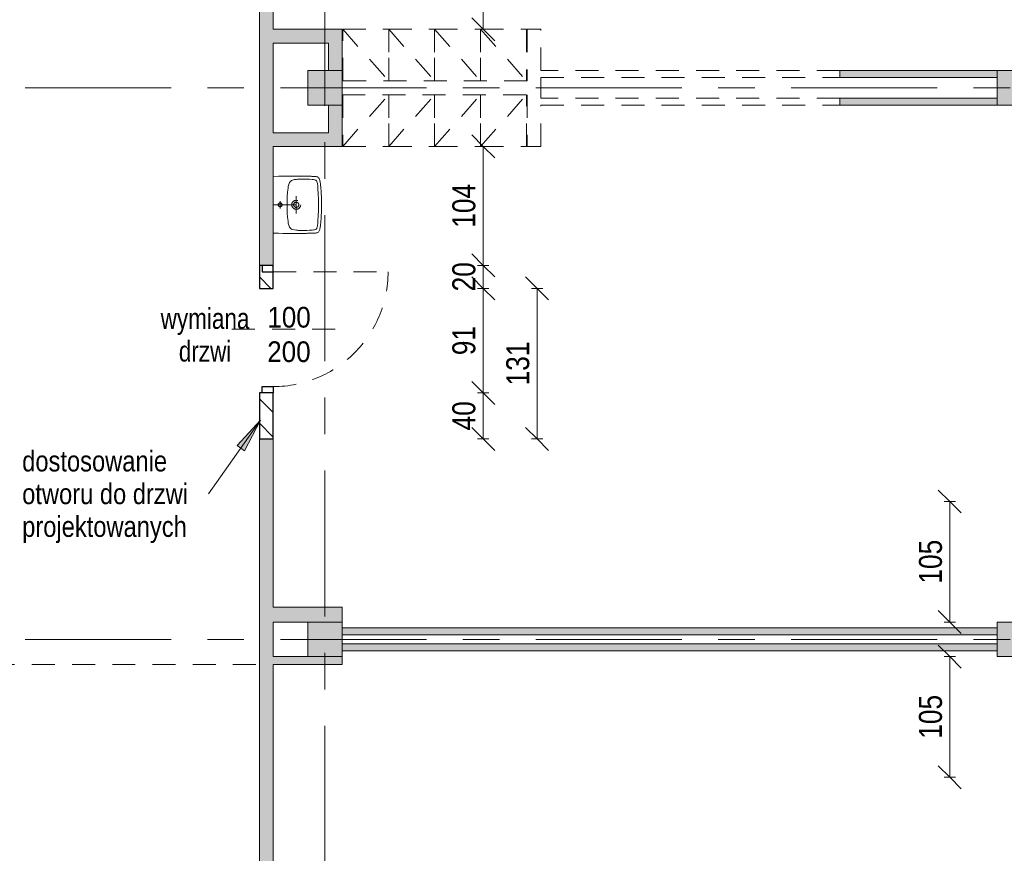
# Model space of a CAD drawing. Header units: centimetres. Extents: x -1403 to 22166, y -8842 to 3590.
# Tile 21 of 25: x 322 to 1179, y 1662 to 2388. Entities that reach past the tile are written whole.
import ezdxf

# ---------------------------------------------------------------- set-up
doc = ezdxf.new("R2010")
doc.units = ezdxf.units.CM
doc.linetypes.add('Oś', pattern=[222.25, 127, -31.75, 31.75, -31.75])
doc.linetypes.add('Wyburzenia', pattern=[35, 20, -15])
for name, color, linetype, lineweight in [('A-ANNO-DIMS', 211, 'Continuous', 13), ('A-ANNO-DIMS-100', 211, 'Continuous', 13), ('A-ANNO-NOTE', 131, 'Wyburzenia', 9), ('A-AREA', 32, 'Continuous', 13), ('A-DETL', 90, 'Continuous', 25), ('A-DETL-GENF', 92, 'Continuous', 9), ('A-DETL-MEDM', 33, 'Wyburzenia', 9), ('A-DOOR', 31, 'Wyburzenia', 9), ('A-DOOR-IDEN', 31, 'Continuous', 13), ('A-WALL', 113, 'Continuous', 13), ('A-WALL-PATT', 111, 'Continuous', 13), ('G-ANNO-TEXT', 231, 'Continuous', 13), ('P-SANR-FIXT', 6, 'Wyburzenia', 9), ('Q-SPCQ', 91, 'Wyburzenia', 9), ('S-COLS', 52, 'Continuous', 13), ('S-GRID', 1, 'Continuous', 13)]:
    doc.layers.add(name, color=color, linetype=linetype, lineweight=lineweight)
doc.styles.add('Arial', font='arial.ttf', dxfattribs={"width": 0.9, "height": 18})
doc.styles.add('Arial Narrow_3', font='ARIALN.TTF', dxfattribs={"height": 20})
doc.styles.add('Arial Narrow_4', font='ARIALN.TTF', dxfattribs={"height": 18})
doc.styles.add('Arial Narrow_5', font='ARIALN.TTF', dxfattribs={"width": 0.95, "height": 0.18})
doc.dimstyles.new('Diagonal_1_100__0__wewnętrzne', dxfattribs={"dimscale": 30.48, "dimtxt": 20.468619, "dimasz": 0.656168, "dimexe": 0.164042, "dimexo": 0.0625, "dimgap": 0.032808, "dimtad": 1, "dimdec": 0, "dimdsep": 46, "dimtxsty": 'Arial Narrow_3', "dimblk1": 'OBLIQUE', "dimblk2": 'OBLIQUE', "dimsah": 1, "dimcen": 0.09, "dimazin": 0, "dimtfac": 1, "dimtdec": 4, "dimtix": 1, "dimtmove": 0, "dimatfit": 3, "dimfxl": 0.164042, "dimfxlon": 1, "dimtvp": 1, "dimtolj": 1, "dimtzin": 0, "dimarcsym": 2})
pattern_1 = [(315, (0, 0), (10.6066, 10.6066), [])]

# ---------------------------------------------------------------- blocks, each defined once
blk = doc.blocks.new('M_Concrete-Square-Column - 300 x 300mm-1795930-6_piętro IV __13_80 m_ - wyburzenia i zamurowania')
at = {"layer": 'S-COLS', "lineweight": 9}
blk.add_hatch(color=254, dxfattribs=at).paths.add_polyline_path([(-11.73, -15), (15, -15), (15, 15), (-15, 15), (-15, -15)], flags=0)
for p, q in [((15, 15), (-15, 15)), ((-15, 15), (-15, -15)), ((15, -15), (15, 15)), ((-15, -15), (15, -15))]:
    blk.add_line(p, q, dxfattribs=at)
blk = doc.blocks.new('M_Concrete-Square-Column - 300 x 300mm-1795932-6_piętro IV __13_80 m_ - wyburzenia i zamurowania')
at = {"layer": 'S-COLS', "lineweight": 9}
blk.add_hatch(color=254, dxfattribs=at).paths.add_polyline_path([(-15, 15), (-15, -15), (15, -15), (15, 15), (-9.5, 15)], flags=0)
for p, q in [((-15, 15), (15, 15)), ((-15, -15), (-15, 15)), ((15, 15), (15, -15)), ((15, -15), (-15, -15))]:
    blk.add_line(p, q, dxfattribs=at)
blk = doc.blocks.new('M_Concrete-Square-Column - 300 x 300mm-1795931-6_piętro IV __13_80 m_ - wyburzenia i zamurowania')
at = {"layer": 'S-COLS', "lineweight": 9}
blk.add_hatch(color=254, dxfattribs=at).paths.add_polyline_path([(-15, -15), (15, -15), (15, 15), (-15, 15), (-15, 7.14)], flags=0)
for p, q in [((15, 15), (-15, 15)), ((-15, 15), (-15, -15)), ((15, -15), (15, 15)), ((-15, -15), (15, -15))]:
    blk.add_line(p, q, dxfattribs=at)
blk = doc.blocks.new('DRZWI 1S - automatyczna etykieta - Drzwi 100-2252163-6_piętro IV __13_80 m_ - wyburzenia i zamurowania')
at = {"layer": 'A-DETL-GENF', "color": 20, "linetype": 'Wyburzenia'}
for p, q in [((-55.5, 3.5), (-50, 3.5)), ((-55.5, -6), (-55.5, 3.5)), ((-50, 3.5), (-50, -6)), ((50, 3.5), (55.5, 3.5)), ((50, -6), (50, 3.5)), ((55.5, 3.5), (55.5, -6)), ((-50, -6), (-55.5, -6)), ((55.5, -6), (50, -6))]:
    blk.add_line(p, q, dxfattribs=at)
at = {"layer": 'A-DETL-MEDM', "color": 10, "lineweight": 25}
for p, q in [((-55.5, -6), (-55.5, 3.5)), ((-55.5, 3.5), (-50, 3.5)), ((-50, 3.5), (-50, -6)), ((50, 3.5), (50, -6)), ((55.5, 3.5), (50, 3.5)), ((55.5, -6), (55.5, 3.5)), ((-50, -6), (-55.5, -6)), ((50, -6), (55.5, -6))]:
    blk.add_line(p, q, dxfattribs=at)
at = {"layer": 'A-DOOR', "color": 1, "lineweight": 13}
blk.add_line((50, -6), (50, -106), dxfattribs=at)
blk.add_arc((50, -6), 100, 180, 270, dxfattribs=at)
blk = doc.blocks.new('Szafa1 - 45 cm-1791407-6_piętro IV __13_80 m_ - wyburzenia i zamurowania')
at = {"layer": 'Q-SPCQ', "color": 20}
for p, q in [((-7.5, 51), (32.5, 6)), ((-7.5, 6), (-7.5, 51)), ((-7.5, 51), (32.5, 51)), ((32.5, 51), (32.5, 6))]:
    blk.add_line(p, q, dxfattribs=at)
blk = doc.blocks.new('Szafa1 - 45 cm-1791408-6_piętro IV __13_80 m_ - wyburzenia i zamurowania')
at = {"layer": 'Q-SPCQ', "color": 20}
for p, q in [((-7.5, -51), (32.5, -6)), ((-7.5, -6), (-7.5, -51)), ((32.5, -51), (32.5, -6)), ((-7.5, -51), (32.5, -51))]:
    blk.add_line(p, q, dxfattribs=at)
blk = doc.blocks.new('Umywalka koło Nova Pro - Pro 50-1205816-6_piętro IV __13_80 m_ - wyburzenia i zamurowania')
at = {"layer": 'P-SANR-FIXT', "color": 20}
for p, q in [((-12.08, 42.81), (-12, 43.37)), ((-12, 43.37), (-11.92, 43.87)), ((-11.92, 43.87), (-11.82, 44.38)), ((-11.82, 44.38), (-11.71, 44.67)), ((-11.6, 44.96), (-11.79, 44.38)), ((-11.71, 44.67), (-11.6, 44.96)), ((-11.6, 44.96), (-11.26, 45.47)), ((-11.26, 45.47), (-11.6, 44.96)), ((-11.26, 45.47), (-10.8, 45.84)), ((-10.8, 45.84), (-11.26, 45.47)), ((-10.8, 45.84), (-10.24, 46.11)), ((-10.24, 46.11), (-10.8, 45.84)), ((-10.24, 46.11), (-9.61, 46.32)), ((-9.61, 46.32), (-10.24, 46.11)), ((-9.61, 46.32), (-8.94, 46.51)), ((-8.94, 46.51), (-9.61, 46.32)), ((-9.05, 42.59), (-8.86, 43.1)), ((-8.94, 46.51), (-8.25, 46.64)), ((-8.25, 46.64), (-8.94, 46.51)), ((-8.86, 43.1), (-8.7, 43.34)), ((-8.7, 43.34), (-8.51, 43.55)), ((-8.51, 43.55), (-8.03, 43.85)), ((-8.25, 46.64), (-7.5, 46.8)), ((-7.5, 46.8), (-8.25, 46.64)), ((-8.03, 43.85), (-7.53, 44.06)), ((-7.53, 44.06), (-6.97, 44.22)), ((-7.5, 46.8), (-6.73, 46.91)), ((-6.73, 46.91), (-7.5, 46.8)), ((-6.97, 44.22), (-5.88, 44.43)), ((-6.73, 46.91), (-5.93, 47.04)), ((-5.93, 47.04), (-6.73, 46.91)), ((-5.93, 47.04), (-5.1, 47.15)), ((-5.1, 47.15), (-5.93, 47.04)), ((-5.88, 44.43), (-3.64, 44.75)), ((-5.1, 47.15), (-4.2, 47.25)), ((-4.2, 47.25), (-5.1, 47.15)), ((-4.2, 47.25), (-3.27, 47.36)), ((-3.27, 47.36), (-4.2, 47.25)), ((-3.64, 44.75), (-1.4, 44.94)), ((-3.27, 47.36), (-2.28, 47.44)), ((-2.28, 47.44), (-3.27, 47.36)), ((-2.28, 47.44), (-1.24, 47.52)), ((-1.24, 47.52), (-2.28, 47.44)), ((-1.4, 44.94), (3.1, 45.18)), ((-1.24, 47.52), (-0.15, 47.63)), ((-0.15, 47.63), (-1.24, 47.52)), ((-0.15, 47.63), (1.05, 47.71)), ((1.05, 47.71), (-0.15, 47.63)), ((1.05, 47.71), (2.3, 47.76)), ((2.3, 47.76), (1.05, 47.71)), ((2.3, 47.76), (3.66, 47.84)), ((3.66, 47.84), (2.3, 47.76)), ((3.1, 45.18), (7.6, 45.31)), ((3.66, 47.84), (5.12, 47.89)), ((5.12, 47.89), (3.66, 47.84)), ((5.12, 47.89), (6.72, 47.95)), ((6.72, 47.95), (5.12, 47.89)), ((6.72, 47.95), (8.45, 47.97)), ((8.45, 47.97), (6.72, 47.95)), ((7.6, 45.31), (9.86, 45.39)), ((8.45, 47.97), (10.4, 48)), ((10.4, 48), (8.45, 47.97)), ((9.86, 45.39), (11.04, 45.42)), ((10.4, 48), (14.63, 48)), ((14.63, 48), (10.4, 48)), ((11.04, 45.42), (11.7, 45.42)), ((11.7, 45.42), (12.5, 45.44)), ((12.5, 45.44), (13.3, 45.42)), ((13.3, 45.42), (13.99, 45.42)), ((13.99, 45.42), (15.14, 45.39)), ((14.63, 48), (16.55, 47.97)), ((16.55, 47.97), (14.63, 48)), ((15.14, 45.39), (17.4, 45.31)), ((16.55, 47.97), (18.31, 47.95)), ((18.31, 47.95), (16.55, 47.97)), ((17.4, 45.31), (21.9, 45.18)), ((18.31, 47.95), (19.88, 47.89)), ((19.88, 47.89), (18.31, 47.95)), ((19.88, 47.89), (21.34, 47.84)), ((21.34, 47.84), (19.88, 47.89)), ((21.34, 47.84), (22.7, 47.76)), ((22.7, 47.76), (21.34, 47.84)), ((21.9, 45.18), (26.4, 44.94)), ((22.7, 47.76), (23.98, 47.71)), ((23.98, 47.71), (22.7, 47.76)), ((23.98, 47.71), (25.15, 47.63)), ((25.15, 47.63), (23.98, 47.71)), ((25.15, 47.63), (26.24, 47.52)), ((26.24, 47.52), (25.15, 47.63)), ((26.24, 47.52), (27.31, 47.44)), ((27.31, 47.44), (26.24, 47.52)), ((26.4, 44.94), (28.64, 44.75)), ((27.31, 47.44), (28.29, 47.36)), ((28.29, 47.36), (27.31, 47.44)), ((28.29, 47.36), (29.23, 47.25)), ((29.23, 47.25), (28.29, 47.36)), ((28.64, 44.75), (30.88, 44.43)), ((29.23, 47.25), (30.1, 47.15)), ((30.1, 47.15), (29.23, 47.25)), ((30.1, 47.15), (30.93, 47.04)), ((30.93, 47.04), (30.1, 47.15)), ((30.88, 44.43), (31.97, 44.22)), ((30.93, 47.04), (31.76, 46.91)), ((31.76, 46.91), (30.93, 47.04)), ((31.76, 46.91), (32.5, 46.8)), ((32.5, 46.8), (31.76, 46.91)), ((31.97, 44.22), (32.53, 44.06)), ((32.5, 46.8), (33.25, 46.64)), ((33.25, 46.64), (32.5, 46.8)), ((32.53, 44.06), (33.06, 43.85)), ((33.06, 43.85), (33.54, 43.55)), ((33.25, 46.64), (33.97, 46.51)), ((33.97, 46.51), (33.25, 46.64)), ((33.54, 43.55), (33.73, 43.34)), ((33.73, 43.34), (33.86, 43.1)), ((33.86, 43.1), (34.07, 42.59)), ((33.97, 46.51), (34.63, 46.32)), ((34.63, 46.32), (33.97, 46.51)), ((34.63, 46.32), (35.24, 46.11)), ((35.24, 46.11), (34.63, 46.32)), ((35.24, 46.11), (35.8, 45.84)), ((35.8, 45.84), (35.24, 46.11)), ((35.8, 45.84), (36.28, 45.47)), ((36.28, 45.47), (35.8, 45.84)), ((36.28, 45.47), (36.6, 44.96)), ((36.6, 44.96), (36.28, 45.47)), ((36.6, 44.96), (36.82, 44.38)), ((36.82, 44.38), (36.92, 43.87)), ((36.92, 43.87), (37.03, 43.37)), ((37.03, 43.37), (37.08, 42.81)), ((-12.4, 33.88), (-12.38, 35.06)), ((-12.38, 35.06), (-12.35, 35.88)), ((-12.35, 36.65), (-12.32, 37.43)), ((-12.35, 35.88), (-12.35, 36.65)), ((-12.32, 37.43), (-12.3, 38.17)), ((-12.3, 38.17), (-12.27, 38.89)), ((-12.27, 38.89), (-12.24, 39.61)), ((-12.24, 39.61), (-12.22, 40.28)), ((-12.22, 40.28), (-12.19, 40.94)), ((-12.19, 40.94), (-12.16, 41.58)), ((-12.16, 41.58), (-12.14, 42.22)), ((-12.14, 42.22), (-12.08, 42.81)), ((-9.84, 33.06), (-9.79, 35.32)), ((-9.79, 35.32), (-9.71, 37.56)), ((-9.71, 37.56), (-9.53, 39.82)), ((-9.53, 39.82), (-9.39, 40.94)), ((-9.39, 40.94), (-9.21, 42.03)), ((-9.21, 42.03), (-9.05, 42.59)), ((12.5, 6), (12.5, 38)), ((34.07, 42.59), (34.21, 42.03)), ((34.21, 42.03), (34.39, 40.94)), ((34.39, 40.94), (34.53, 39.82)), ((34.53, 39.82), (34.71, 37.56)), ((34.71, 37.56), (34.82, 35.32)), ((34.82, 35.32), (34.84, 33.06)), ((37.08, 42.81), (37.14, 42.22)), ((37.14, 42.22), (37.16, 41.58)), ((37.16, 41.58), (37.19, 40.94)), ((37.19, 40.94), (37.22, 40.28)), ((37.22, 40.28), (37.24, 39.61)), ((37.24, 39.61), (37.27, 38.89)), ((37.27, 38.89), (37.3, 38.17)), ((37.3, 38.17), (37.32, 37.43)), ((37.32, 37.43), (37.35, 36.65)), ((37.35, 36.65), (37.35, 35.88)), ((37.35, 35.88), (37.38, 35.06)), ((37.38, 35.06), (37.4, 33.88)), ((-12.51, 24.3), (-12.48, 26.13)), ((-12.48, 27.81), (-12.46, 29.49)), ((-12.48, 26.13), (-12.48, 27.81)), ((-12.46, 30.5), (-12.43, 31.46)), ((-12.46, 29.49), (-12.46, 30.5)), ((-12.43, 32.39), (-12.4, 33.3)), ((-12.43, 31.46), (-12.43, 32.39)), ((-12.4, 33.3), (-12.4, 33.88)), ((-9.76, 28.56), (-9.84, 33.06)), ((-9.74, 27.87), (-9.76, 28.56)), ((-9.71, 27.55), (-9.74, 27.87)), ((-9.69, 27.15), (-9.71, 27.55)), ((-9.61, 26.27), (-9.69, 27.15)), ((-9.37, 24.54), (-9.61, 26.27)), ((20.01, 26), (5.01, 26)), ((34.63, 26.27), (34.37, 24.54)), ((34.69, 27.15), (34.63, 26.27)), ((34.71, 27.55), (34.69, 27.15)), ((34.74, 27.87), (34.71, 27.55)), ((34.76, 28.56), (34.74, 27.87)), ((34.84, 33.06), (34.76, 28.56)), ((37.4, 33.88), (37.43, 33.3)), ((37.43, 33.3), (37.43, 32.39)), ((37.43, 32.39), (37.46, 31.46)), ((37.46, 31.46), (37.46, 30.5)), ((37.46, 30.5), (37.48, 29.49)), ((37.48, 29.49), (37.48, 27.81)), ((37.48, 27.81), (37.51, 26.13)), ((37.51, 26.13), (37.51, 22.27)), ((-12.48, 22.27), (-12.51, 24.3)), ((-12.48, 19.98), (-12.48, 22.27)), ((-12.45, 17.35), (-12.48, 19.98)), ((-12.4, 14.28), (-12.45, 17.35)), ((-8.91, 22.86), (-9.37, 24.54)), ((-8.62, 22.03), (-8.91, 22.86)), ((-8.19, 21.26), (-8.62, 22.03)), ((-7.93, 20.91), (-8.19, 21.26)), ((-7.61, 20.62), (-7.93, 20.91)), ((-6.89, 20.14), (-7.61, 20.62)), ((-6.09, 19.8), (-6.89, 20.14)), ((-5.24, 19.53), (-6.09, 19.8)), ((-3.53, 19.16), (-5.24, 19.53)), ((-1.83, 18.89), (-3.53, 19.16)), ((1.66, 18.49), (-1.83, 18.89)), ((5.15, 18.2), (1.66, 18.49)), ((8.64, 18.06), (5.15, 18.2)), ((10.37, 18.01), (8.64, 18.06)), ((14.63, 18.01), (10.37, 18.01)), ((16.36, 18.06), (14.63, 18.01)), ((19.88, 18.2), (16.36, 18.06)), ((23.34, 18.49), (19.88, 18.2)), ((26.83, 18.89), (23.34, 18.49)), ((28.56, 19.16), (26.83, 18.89)), ((30.26, 19.53), (28.56, 19.16)), ((31.09, 19.8), (30.26, 19.53)), ((31.89, 20.14), (31.09, 19.8)), ((32.61, 20.62), (31.89, 20.14)), ((32.93, 20.91), (32.61, 20.62)), ((33.19, 21.26), (32.93, 20.91)), ((33.62, 22.03), (33.19, 21.26)), ((33.91, 22.86), (33.62, 22.03)), ((34.37, 24.54), (33.91, 22.86)), ((37.45, 17.35), (37.4, 14.28)), ((37.48, 19.98), (37.45, 17.35)), ((37.51, 22.27), (37.48, 19.98)), ((-12.32, 10.58), (-12.4, 14.28)), ((-12.19, 6), (-12.32, 10.58)), ((15.72, 12.02), (9.46, 12.02)), ((37.32, 10.58), (37.19, 6)), ((37.4, 14.28), (37.32, 10.58))]:
    blk.add_line(p, q, dxfattribs=at)
for centre, radius in [((12.51, 26), 3.92), ((12.51, 26), 2.28), ((12.5, 12.02), 1.72)]:
    blk.add_circle(centre, radius, dxfattribs=at)
blk = doc.blocks.new('DIMBLOCK18-6_piętro IV __13_80 m_ - wyburzenia i zamurowania')
at = {"layer": 'A-ANNO-DIMS-100'}
for p, q in [((725.11, 2458.83), (715.11, 2468.83)), ((720.11, 2458.83), (730.11, 2458.83)), ((725.11, 2458.83), (720.11, 2458.83)), ((725.11, 2379.33), (725.11, 2458.83)), ((725.11, 2458.83), (735.11, 2448.83)), ((725.11, 2379.33), (715.11, 2389.33)), ((720.11, 2379.33), (730.11, 2379.33)), ((725.11, 2379.33), (720.11, 2379.33)), ((725.11, 2379.33), (735.11, 2369.33))]:
    blk.add_line(p, q, dxfattribs=at)
at = {"layer": 'A-ANNO-DIMS-100', "color": 0, "insert": (698.27, 2406.4), "char_height": 20, "width": 30.4105, "attachment_point": 1, "rotation": 90, "line_spacing_factor": 0.974696, "style": 'Arial Narrow_3'}
blk.add_mtext('80', dxfattribs=at)
blk = doc.blocks.new('_Oblique')
at = {"color": 0, "linetype": 'ByBlock', "lineweight": -2}
blk.add_line((-0.5, -0.5), (0.5, 0.5), dxfattribs=at)
blk = doc.blocks.new('DIMBLOCK23-6_piętro IV __13_80 m_ - wyburzenia i zamurowania')
at = {"layer": 'A-ANNO-DIMS-100'}
for p, q in [((772.02, 2153.83), (762.02, 2163.83)), ((767.02, 2153.83), (777.02, 2153.83)), ((772.02, 2153.83), (767.02, 2153.83)), ((772.02, 2022.83), (772.02, 2153.83)), ((772.02, 2153.83), (782.02, 2143.83)), ((772.02, 2022.83), (762.02, 2032.83)), ((767.02, 2022.83), (777.02, 2022.83)), ((772.02, 2022.83), (767.02, 2022.83)), ((772.02, 2022.83), (782.02, 2012.83))]:
    blk.add_line(p, q, dxfattribs=at)
at = {"layer": 'A-ANNO-DIMS-100', "color": 0, "insert": (745.18, 2069.32), "char_height": 20, "width": 45.6158, "attachment_point": 1, "rotation": 90, "line_spacing_factor": 0.974696, "style": 'Arial Narrow_3'}
blk.add_mtext('131', dxfattribs=at)
blk = doc.blocks.new('DIMBLOCK24-6_piętro IV __13_80 m_ - wyburzenia i zamurowania')
at = {"layer": 'A-ANNO-DIMS-100'}
for p, q in [((725.11, 2062.83), (715.11, 2072.83)), ((720.11, 2062.83), (730.11, 2062.83)), ((725.11, 2062.83), (720.11, 2062.83)), ((725.11, 2022.83), (725.11, 2062.83)), ((725.11, 2062.83), (735.11, 2052.83)), ((725.11, 2022.83), (715.11, 2032.83)), ((720.11, 2022.83), (730.11, 2022.83)), ((725.11, 2022.83), (720.11, 2022.83)), ((725.11, 2022.83), (735.11, 2012.83))]:
    blk.add_line(p, q, dxfattribs=at)
at = {"layer": 'A-ANNO-DIMS-100', "color": 0, "insert": (698.27, 2030.15), "char_height": 20, "width": 30.4105, "attachment_point": 1, "rotation": 90, "line_spacing_factor": 0.974696, "style": 'Arial Narrow_3'}
blk.add_mtext('40', dxfattribs=at)
blk = doc.blocks.new('DIMBLOCK25-6_piętro IV __13_80 m_ - wyburzenia i zamurowania')
at = {"layer": 'A-ANNO-DIMS-100'}
for p, q in [((725.11, 2153.83), (715.11, 2163.83)), ((720.11, 2153.83), (730.11, 2153.83)), ((725.11, 2153.83), (720.11, 2153.83)), ((725.11, 2062.83), (725.11, 2153.83)), ((725.11, 2153.83), (735.11, 2143.83)), ((725.11, 2062.83), (715.11, 2072.83)), ((720.11, 2062.83), (730.11, 2062.83)), ((725.11, 2062.83), (720.11, 2062.83)), ((725.11, 2062.83), (735.11, 2052.83))]:
    blk.add_line(p, q, dxfattribs=at)
at = {"layer": 'A-ANNO-DIMS-100', "color": 0, "insert": (698.27, 2095.65), "char_height": 20, "width": 30.4105, "attachment_point": 1, "rotation": 90, "line_spacing_factor": 0.974696, "style": 'Arial Narrow_3'}
blk.add_mtext('91', dxfattribs=at)
blk = doc.blocks.new('DIMBLOCK26-6_piętro IV __13_80 m_ - wyburzenia i zamurowania')
at = {"layer": 'A-ANNO-DIMS-100'}
for p, q in [((725.11, 2173.83), (715.11, 2183.83)), ((720.11, 2173.83), (730.11, 2173.83)), ((725.11, 2173.83), (720.11, 2173.83)), ((725.11, 2153.83), (725.11, 2173.83)), ((725.11, 2173.83), (735.11, 2163.83)), ((725.11, 2153.83), (715.11, 2163.83)), ((720.11, 2153.83), (730.11, 2153.83)), ((725.11, 2153.83), (720.11, 2153.83)), ((725.11, 2153.83), (735.11, 2143.83))]:
    blk.add_line(p, q, dxfattribs=at)
at = {"layer": 'A-ANNO-DIMS-100', "color": 0, "insert": (698.27, 2151.15), "char_height": 20, "width": 30.4105, "attachment_point": 1, "rotation": 90, "line_spacing_factor": 0.974696, "style": 'Arial Narrow_3'}
blk.add_mtext('20', dxfattribs=at)
blk = doc.blocks.new('DIMBLOCK27-6_piętro IV __13_80 m_ - wyburzenia i zamurowania')
at = {"layer": 'A-ANNO-DIMS-100'}
for p, q in [((725.11, 2277.33), (715.11, 2287.33)), ((720.11, 2277.33), (730.11, 2277.33)), ((725.11, 2277.33), (720.11, 2277.33)), ((725.11, 2173.83), (725.11, 2277.33)), ((725.11, 2277.33), (735.11, 2267.33)), ((725.11, 2173.83), (715.11, 2183.83)), ((720.11, 2173.83), (730.11, 2173.83)), ((725.11, 2173.83), (720.11, 2173.83)), ((725.11, 2173.83), (735.11, 2163.83))]:
    blk.add_line(p, q, dxfattribs=at)
at = {"layer": 'A-ANNO-DIMS-100', "color": 0, "insert": (698.27, 2206.57), "char_height": 20, "width": 45.6158, "attachment_point": 1, "rotation": 90, "line_spacing_factor": 0.974696, "style": 'Arial Narrow_3'}
blk.add_mtext('104', dxfattribs=at)
blk = doc.blocks.new('DIMBLOCK28-6_piętro IV __13_80 m_ - wyburzenia i zamurowania')
at = {"layer": 'A-ANNO-DIMS-100'}
for p, q in [((1131.21, 1833.33), (1121.21, 1843.33)), ((1136.21, 1833.33), (1126.21, 1833.33)), ((1131.21, 1728.33), (1131.21, 1833.33)), ((1131.21, 1833.33), (1141.21, 1823.33)), ((1131.21, 1833.33), (1136.21, 1833.33)), ((1131.21, 1728.33), (1121.21, 1738.33)), ((1136.21, 1728.33), (1126.21, 1728.33)), ((1131.21, 1728.33), (1141.21, 1718.33)), ((1131.21, 1728.33), (1136.21, 1728.33))]:
    blk.add_line(p, q, dxfattribs=at)
at = {"layer": 'A-ANNO-DIMS-100', "color": 0, "insert": (1104.36, 1761.82), "char_height": 20, "width": 45.6158, "attachment_point": 1, "rotation": 90, "line_spacing_factor": 0.974696, "style": 'Arial Narrow_3'}
blk.add_mtext('105', dxfattribs=at)
blk = doc.blocks.new('DIMBLOCK29-6_piętro IV __13_80 m_ - wyburzenia i zamurowania')
at = {"layer": 'A-ANNO-DIMS-100'}
for p, q in [((1131.21, 1968.33), (1121.21, 1978.33)), ((1136.21, 1968.33), (1126.21, 1968.33)), ((1131.21, 1863.33), (1131.21, 1968.33)), ((1131.21, 1968.33), (1141.21, 1958.33)), ((1131.21, 1968.33), (1136.21, 1968.33)), ((1131.21, 1863.33), (1121.21, 1873.33)), ((1136.21, 1863.33), (1126.21, 1863.33)), ((1131.21, 1863.33), (1141.21, 1853.33)), ((1131.21, 1863.33), (1136.21, 1863.33))]:
    blk.add_line(p, q, dxfattribs=at)
at = {"layer": 'A-ANNO-DIMS-100', "color": 0, "insert": (1104.36, 1896.82), "char_height": 20, "width": 45.6158, "attachment_point": 1, "rotation": 90, "line_spacing_factor": 0.974696, "style": 'Arial Narrow_3'}
blk.add_mtext('105', dxfattribs=at)
blk = doc.blocks.new('Wymiana Drzwi_PG_typ 100 - --2314812-6_piętro IV __13_80 m_ - wyburzenia i zamurowania')
at = {"layer": 'A-DOOR-IDEN', "insert": (0.0511, 0.737), "char_height": 0.18, "width": 1.2882, "attachment_point": 5, "rotation": 90, "line_spacing_factor": 0.949189, "style": 'Arial Narrow_5'}
blk.add_mtext('\\pxqc,t6.70278,13.40556,20.10833,26.81111,33.51389,40.21667,46.91944,53.62222,60.325,67.02778,73.73056,80.43333,87.13611,93.83889,100.54167,107.24444,113.94722,120.65,127.35278,134.05556,140.75833,147.46111,154.16389,160.86667,167.56944,174.27222,180.975,187.67778,194.38056,201.08333,207.78611,214.48889;{wymiana\\Pdrzwi}', dxfattribs=at)

msp = doc.modelspace()

# ---------------------------------------------------------------- hatches: boundary and pattern name
at = {"layer": 'A-DETL-GENF', "lineweight": 25}
h = msp.add_hatch(dxfattribs=at)
h.set_pattern_fill('FP_1', color=3, style=0, pattern_type=2)
h.set_pattern_definition(pattern_1)
h.paths.add_polyline_path([(532.88, 2153.83), (542.38, 2153.83), (542.38, 2173.83), (530.38, 2173.83), (530.38, 2153.83)], flags=0)
h = msp.add_hatch(dxfattribs=at)
h.set_pattern_fill('FP_1', color=210, style=0, pattern_type=2)
h.set_pattern_definition(pattern_1)
h.paths.add_polyline_path([(532.88, 2022.83), (542.38, 2022.83), (542.38, 2062.83), (530.38, 2062.83), (530.38, 2022.83)], flags=0)
at = {"layer": 'A-WALL-PATT'}
h = msp.add_hatch(color=9, dxfattribs=at)
h.paths.add_polyline_path([(530.38, 132.33), (542.38, 132.33), (542.38, 139.33), (530.38, 139.33), (530.38, 134.38)], flags=0)
h.paths.add_polyline_path([(542.38, 250.33), (542.38, 465.83), (530.38, 465.83), (530.38, 250.33)], flags=0)
h.paths.add_polyline_path([(530.38, 657.83), (542.38, 657.83), (542.38, 660.33), (530.38, 660.33)], flags=0)
h.paths.add_polyline_path([(542.38, 781.33), (542.38, 1102.83), (530.38, 1102.83), (530.38, 781.33)], flags=0)
h.paths.add_polyline_path([(530.38, 1312.83), (542.38, 1312.83), (542.38, 1431.33), (530.38, 1431.33)], flags=0)
h.paths.add_polyline_path([(532.88, 1633.83), (542.38, 1633.83), (542.38, 2022.83), (530.38, 2022.83), (530.38, 1633.83)], flags=0)
h.paths.add_polyline_path([(532.88, 2173.83), (542.38, 2173.83), (542.38, 2458.83), (530.38, 2458.83), (530.38, 2173.83)], flags=0)
h.paths.add_polyline_path([(542.38, 2593.83), (542.38, 2824.33), (530.38, 2824.33), (530.38, 2593.83), (532.88, 2593.83)], flags=0)
for points in [[(602.38, 2367.33), (602.38, 2379.33), (542.38, 2379.33), (542.38, 2367.33), (590.38, 2367.33)], [(1172.38, 2337.33), (1172.38, 2343.33), (1035.38, 2343.33), (1035.38, 2337.33), (1100.34, 2337.33)], [(1172.38, 2313.33), (1172.38, 2319.33), (1035.38, 2319.33), (1035.38, 2313.33), (1100.34, 2313.33)], [(542.38, 2277.33), (590.38, 2277.33), (590.38, 2289.33), (542.38, 2289.33)], [(602.38, 1863.33), (602.38, 1876.33), (542.38, 1876.33), (542.38, 1863.33), (572.38, 1863.33)], [(602.38, 1838.33), (1172.38, 1838.33), (1172.38, 1844.33), (602.38, 1844.33)], [(572.38, 1826.33), (602.38, 1826.33), (602.38, 1833.33), (542.38, 1833.33), (542.38, 1826.33)]]:
    msp.add_hatch(color=9, dxfattribs=at).paths.add_polyline_path(points, flags=0)
h = msp.add_hatch(color=9, dxfattribs=at)
h.paths.add_polyline_path([(602.38, 2277.33), (602.38, 2313.33), (590.38, 2313.33), (590.38, 2277.33)], flags=0)
h.paths.add_polyline_path([(596.78, 2343.33), (602.38, 2343.33), (602.38, 2367.33), (590.38, 2367.33), (590.38, 2343.33)], flags=0)
h = msp.add_hatch(color=9, dxfattribs=at)
h.paths.add_polyline_path([(602.38, 1852.33), (1172.38, 1852.33), (1172.38, 1858.33), (602.38, 1858.33)], flags=0)
h.paths.add_polyline_path([(1203.38, 1852.33), (1203.38, 1858.33), (1202.38, 1858.33), (1202.38, 1852.33)], flags=0)
at = {"layer": 'G-ANNO-TEXT'}
msp.add_hatch(color=50, dxfattribs=at).paths.add_polyline_path([(531.44, 2039.18), (510.91, 2016.95), (517.37, 2012.4)], flags=0)

# ---------------------------------------------------------------- linework, layer by layer
at = {"layer": 'A-ANNO-NOTE', "color": 240, "lineweight": 13}
msp.add_line((506.38, 2118.33), (596.38, 2118.33), dxfattribs=at)
at = {"layer": 'A-AREA', "color": 20, "linetype": 'Wyburzenia', "lineweight": 9}
msp.add_line((297.38, 1826.33), (530.38, 1826.33), dxfattribs=at)
at = {"layer": 'A-DETL'}
for p, q in [((542.38, 2173.83), (530.38, 2173.83)), ((530.38, 2173.83), (530.38, 2153.83)), ((542.38, 2153.83), (542.38, 2173.83)), ((530.38, 2153.83), (542.38, 2153.83)), ((542.38, 2062.83), (530.38, 2062.83)), ((530.38, 2062.83), (530.38, 2022.83)), ((542.38, 2022.83), (542.38, 2062.83)), ((530.38, 2022.83), (542.38, 2022.83))]:
    msp.add_line(p, q, dxfattribs=at)
at = {"layer": 'A-WALL', "lineweight": 9}
for p, q in [((530.38, 2458.83), (530.38, 2173.83)), ((542.38, 2379.33), (542.38, 2458.83)), ((602.38, 2379.33), (542.38, 2379.33)), ((602.38, 2343.33), (602.38, 2379.33)), ((542.38, 2289.33), (542.38, 2367.33)), ((542.38, 2367.33), (590.38, 2367.33)), ((590.38, 2367.33), (590.38, 2343.33)), ((1172.38, 2343.33), (1035.38, 2343.33)), ((1035.38, 2343.33), (1035.38, 2337.33)), ((1035.38, 2337.33), (1172.38, 2337.33)), ((1172.38, 2319.33), (1035.38, 2319.33)), ((1035.38, 2319.33), (1035.38, 2313.33)), ((590.38, 2313.33), (590.38, 2289.33)), ((602.38, 2277.33), (602.38, 2313.33)), ((1035.38, 2313.33), (1172.38, 2313.33)), ((590.38, 2289.33), (542.38, 2289.33)), ((542.38, 2173.83), (542.38, 2277.33)), ((542.38, 2277.33), (602.38, 2277.33)), ((530.38, 2173.83), (532.88, 2173.83)), ((530.38, 2022.83), (530.38, 1633.83)), ((542.38, 1876.33), (542.38, 2022.83)), ((602.38, 1876.33), (542.38, 1876.33)), ((602.38, 1863.33), (602.38, 1876.33)), ((542.38, 1833.33), (542.38, 1863.33)), ((542.38, 1863.33), (572.38, 1863.33)), ((1172.38, 1858.33), (602.38, 1858.33)), ((602.38, 1852.33), (1172.38, 1852.33)), ((1172.38, 1844.33), (602.38, 1844.33)), ((602.38, 1838.33), (1172.38, 1838.33)), ((572.38, 1833.33), (542.38, 1833.33)), ((542.38, 1633.83), (542.38, 1826.33)), ((542.38, 1826.33), (602.38, 1826.33)), ((602.38, 1826.33), (602.38, 1833.33))]:
    msp.add_line(p, q, dxfattribs=at)
at = {"layer": 'A-WALL', "color": 1, "linetype": 'Wyburzenia'}
for p, q in [((763.38, 2379.33), (763.38, 2334.33)), ((775.38, 2379.33), (763.38, 2379.33)), ((775.38, 2343.33), (775.38, 2379.33)), ((1035.38, 2343.33), (775.38, 2343.33)), ((1035.38, 2337.33), (1035.38, 2343.33)), ((763.38, 2334.33), (602.38, 2334.33)), ((775.38, 2319.33), (775.38, 2337.33)), ((775.38, 2337.33), (1035.38, 2337.33)), ((602.38, 2322.33), (763.38, 2322.33)), ((763.38, 2322.33), (763.38, 2277.33)), ((1035.38, 2319.33), (775.38, 2319.33)), ((1035.38, 2313.33), (1035.38, 2319.33)), ((775.38, 2277.33), (775.38, 2313.33)), ((775.38, 2313.33), (1035.38, 2313.33)), ((763.38, 2277.33), (775.38, 2277.33)), ((532.88, 2062.83), (530.38, 2062.83)), ((530.38, 2062.83), (530.38, 2022.83)), ((542.38, 2022.83), (542.38, 2062.83)), ((530.38, 2022.83), (542.38, 2022.83))]:
    msp.add_line(p, q, dxfattribs=at)
at = {"layer": 'A-WALL'}
msp.add_line((542.38, 2022.83), (530.38, 2022.83), dxfattribs=at)
at = {"layer": 'G-ANNO-TEXT', "color": 50}
for p, q in [((531.44, 2039.18), (486.14, 1975.02)), ((531.44, 2039.18), (510.91, 2016.95)), ((517.37, 2012.4), (531.44, 2039.18)), ((510.91, 2016.95), (517.37, 2012.4))]:
    msp.add_line(p, q, dxfattribs=at)
at = {"layer": 'S-GRID', "linetype": 'Oś'}
for p, q in [((587.38, 2884.27), (587.38, 27.13)), ((1342.46, 2328.33), (-1368.76, 2328.33)), ((1342.46, 1848.33), (-1368.76, 1848.33))]:
    msp.add_line(p, q, dxfattribs=at)

# ---------------------------------------------------------------- block references
at = {"layer": 'A-DOOR', "color": 1, "lineweight": 13, "rotation": 89.9999999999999}
msp.add_blockref('DRZWI 1S - automatyczna etykieta - Drzwi 100-2252163-6_piętro IV __13_80 m_ - wyburzenia i zamurowania', (536.38, 2118.33), dxfattribs=at)
at = {"layer": 'A-DOOR-IDEN', "xscale": 99.99999999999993, "yscale": 99.99999999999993, "zscale": 99.99999999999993, "rotation": 270.0000000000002}
msp.add_blockref('Wymiana Drzwi_PG_typ 100 - --2314812-6_piętro IV __13_80 m_ - wyburzenia i zamurowania', (409.38, 2118.33), dxfattribs=at)
at = {"layer": 'P-SANR-FIXT', "color": 20, "rotation": 269.9999999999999}
msp.add_blockref('Umywalka koło Nova Pro - Pro 50-1205816-6_piętro IV __13_80 m_ - wyburzenia i zamurowania', (536.38, 2239.07), dxfattribs=at)
at = {"layer": 'Q-SPCQ', "color": 20}
for name, p in [('Szafa1 - 45 cm-1791407-6_piętro IV __13_80 m_ - wyburzenia i zamurowania', (610.38, 2328.33)), ('Szafa1 - 45 cm-1791407-6_piętro IV __13_80 m_ - wyburzenia i zamurowania', (650.38, 2328.33)), ('Szafa1 - 45 cm-1791407-6_piętro IV __13_80 m_ - wyburzenia i zamurowania', (690.38, 2328.33)), ('Szafa1 - 45 cm-1791407-6_piętro IV __13_80 m_ - wyburzenia i zamurowania', (730.38, 2328.33)), ('Szafa1 - 45 cm-1791408-6_piętro IV __13_80 m_ - wyburzenia i zamurowania', (610.38, 2328.33)), ('Szafa1 - 45 cm-1791408-6_piętro IV __13_80 m_ - wyburzenia i zamurowania', (650.38, 2328.33)), ('Szafa1 - 45 cm-1791408-6_piętro IV __13_80 m_ - wyburzenia i zamurowania', (690.38, 2328.33)), ('Szafa1 - 45 cm-1791408-6_piętro IV __13_80 m_ - wyburzenia i zamurowania', (730.38, 2328.33))]:
    msp.add_blockref(name, p, dxfattribs=at)
at = {"layer": 'S-COLS', "lineweight": 9}
for name, p in [('M_Concrete-Square-Column - 300 x 300mm-1795930-6_piętro IV __13_80 m_ - wyburzenia i zamurowania', (587.38, 2328.33)), ('M_Concrete-Square-Column - 300 x 300mm-1795930-6_piętro IV __13_80 m_ - wyburzenia i zamurowania', (587.38, 1848.33)), ('M_Concrete-Square-Column - 300 x 300mm-1795931-6_piętro IV __13_80 m_ - wyburzenia i zamurowania', (1187.38, 1848.33))]:
    msp.add_blockref(name, p, dxfattribs=at)
at = {"layer": 'S-COLS', "lineweight": 9, "rotation": 180}
msp.add_blockref('M_Concrete-Square-Column - 300 x 300mm-1795932-6_piętro IV __13_80 m_ - wyburzenia i zamurowania', (1187.38, 2328.33), dxfattribs=at)

# ---------------------------------------------------------------- texts
at = {"layer": 'A-ANNO-NOTE', "color": 1, "lineweight": 211, "char_height": 18, "width": 38.07, "attachment_point": 5, "line_spacing_factor": 0.936439, "style": 'Arial'}
for s, insert in [('\\pxqc,t6.35,12.7,19.05,25.4,31.75,38.1,44.45,50.8,57.15,63.5,69.85,76.2,82.55,88.9,95.25,101.6,107.95,114.3,120.65,127,133.35,139.7,146.05,152.4,158.75,165.1,171.45,177.8,184.15,190.5,196.85,203.2;{100}', (556.16, 2128.56)), ('\\pxqc,t6.35,12.7,19.05,25.4,31.75,38.1,44.45,50.8,57.15,63.5,69.85,76.2,82.55,88.9,95.25,101.6,107.95,114.3,120.65,127,133.35,139.7,146.05,152.4,158.75,165.1,171.45,177.8,184.15,190.5,196.85,203.2;{200}', (556.07, 2098.56)), ('\\pxqc,t6.35,12.7,19.05,25.4,31.75,38.1,44.45,50.8,57.15,63.5,69.85,76.2,82.55,88.9,95.25,101.6,107.95,114.3,120.65,127,133.35,139.7,146.05,152.4,158.75,165.1,171.45,177.8,184.15,190.5,196.85,203.2;{200}', (556.07, 2098.56))]:
    msp.add_mtext(s, dxfattribs=dict(at, insert=insert))
at = {"layer": 'G-ANNO-TEXT', "color": 7, "insert": (323.92, 2012.49), "char_height": 18, "width": 157.4, "attachment_point": 1, "line_spacing_factor": 0.949189, "style": 'Arial Narrow_4'}
msp.add_mtext('\\pxt7.05556,14.11111,21.16667,28.22222,35.27778,42.33333,49.38889,56.44444,63.5,70.55556,77.61111,84.66667,91.72222,98.77778,105.83333,112.88889,119.94444,127,134.05556,141.11111,148.16667,155.22222,162.27778,169.33333,176.38889,183.44444,190.5,197.55556,204.61111,211.66667,218.72222,225.77778;{dostosowanie otworu do drzwi projektowanych}', dxfattribs=at)

# ---------------------------------------------------------------- dimensions: what is measured, and where the dimension line sits
at = {"layer": 'A-ANNO-DIMS'}
for base, p1, p2, override, picture, middle in [((725.11486416, 2458.82555458), (720.11486416, 2379.32555458), (720.11486416, 2458.82555458), {"dimpost": '<>', "dimfxl": 79.5}, 'DIMBLOCK18-6_piętro IV __13_80 m_ - wyburzenia i zamurowania', (713.90340435, 2419.07555458)), ((725.11486416, 2277.32555458), (720.11486416, 2173.82555458), (720.11486416, 2277.32555458), {"dimpost": '<>', "dimfxl": 103.5}, 'DIMBLOCK27-6_piętro IV __13_80 m_ - wyburzenia i zamurowania', (713.90340435, 2225.57555458)), ((725.11, 2173.83), (720.11, 2153.83), (720.11, 2173.83), {"dimpost": '<>', "dimfxl": 20}, 'DIMBLOCK26-6_piętro IV __13_80 m_ - wyburzenia i zamurowania', (713.9, 2163.83)), ((725.11, 2153.83), (720.11, 2062.83), (720.11, 2153.83), {"dimpost": '<>', "dimfxl": 91}, 'DIMBLOCK25-6_piętro IV __13_80 m_ - wyburzenia i zamurowania', (713.9, 2108.33)), ((772.02, 2153.83), (767.02, 2022.83), (767.02, 2153.83), {"dimpost": '<>', "dimfxl": 131}, 'DIMBLOCK23-6_piętro IV __13_80 m_ - wyburzenia i zamurowania', (760.81, 2088.33)), ((725.11, 2062.83), (720.11, 2022.83), (720.11, 2062.83), {"dimpost": '<>', "dimfxl": 40}, 'DIMBLOCK24-6_piętro IV __13_80 m_ - wyburzenia i zamurowania', (713.9, 2042.83)), ((1131.21, 1968.33), (1136.21, 1863.33), (1136.21, 1968.33), {"dimpost": '<>', "dimfxl": 105}, 'DIMBLOCK29-6_piętro IV __13_80 m_ - wyburzenia i zamurowania', (1119.99, 1915.83)), ((1131.21, 1833.33), (1136.21, 1728.33), (1136.21, 1833.33), {"dimpost": '<>', "dimfxl": 105}, 'DIMBLOCK28-6_piętro IV __13_80 m_ - wyburzenia i zamurowania', (1119.99, 1780.83))]:
    dim = msp.add_linear_dim(base=base, p1=p1, p2=p2, angle=90, dimstyle='Diagonal_1_100__0__wewnętrzne', override=override, dxfattribs=at)
    dim.commit()
    dim.dimension.update_dxf_attribs({"geometry": picture, "text_midpoint": middle})

doc.saveas('drawing.dxf')
